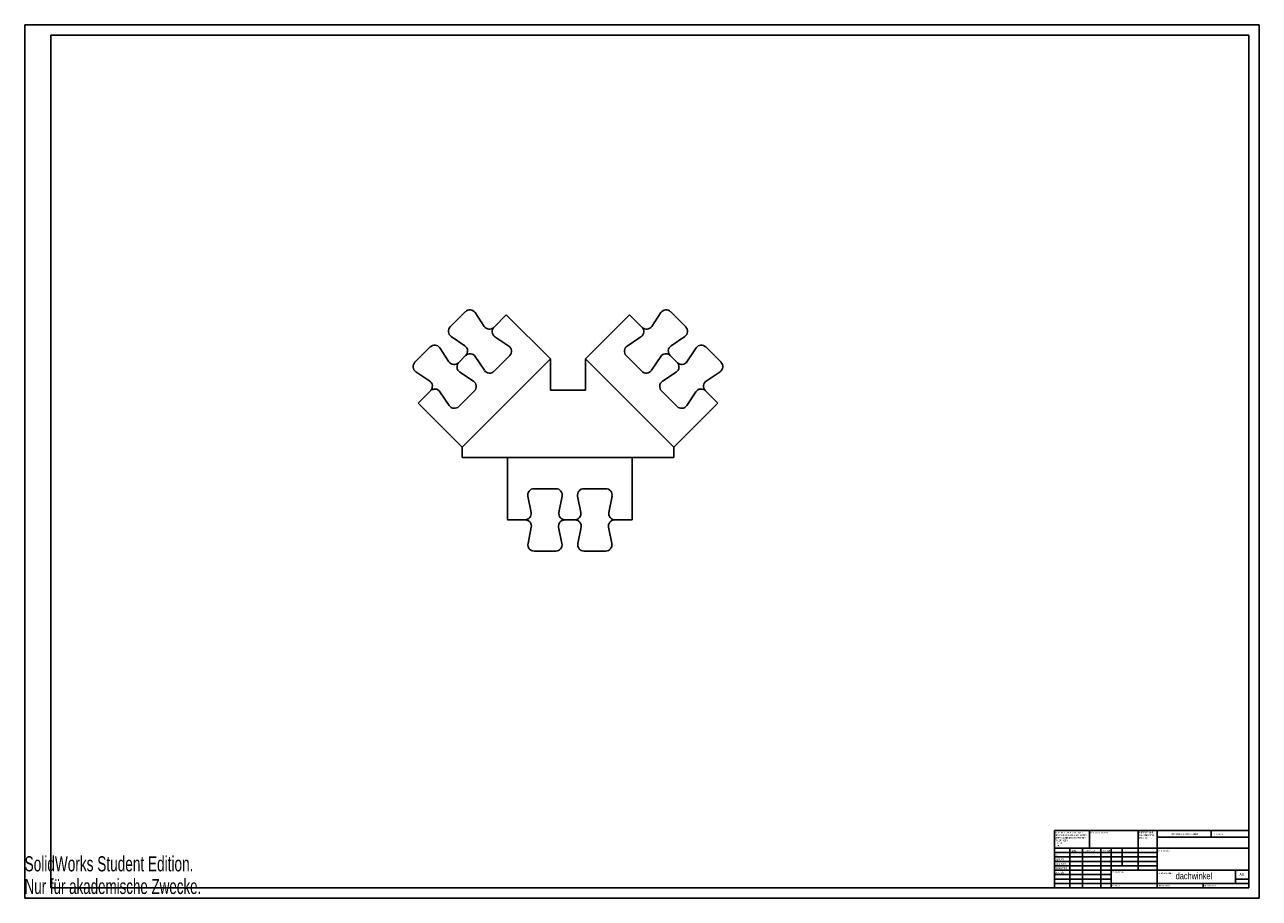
# Model space of a CAD drawing. Extents: x 0 to 1189, y 0 to 841.
import ezdxf
from ezdxf.enums import TextEntityAlignment as Align

# ---------------------------------------------------------------- set-up
doc = ezdxf.new("R2010")
doc.units = 0
doc.layers.get('0').update_dxf_attribs({"linetype": 'CONTINUOUS'})

# ---------------------------------------------------------------- blocks, each defined once
blk = doc.blocks.new('SW_NOTE_0')
at = {"color": 0, "linetype": 'CONTINUOUS'}
for s, width, p in [('ENTGRATEN UND ', 0.65, (0, 0)), ('SCHARFE KANTEN ', 0.653333, (0, -2.5)), ('BRECHEN', 0.7, (0, -5))]:
    blk.add_text(s, height=1.5, dxfattribs=dict(at, width=width)).set_placement(p, align=Align.BOTTOM_LEFT)
blk = doc.blocks.new('SW_NOTE_1')
at = {"color": 0, "linetype": 'CONTINUOUS'}
for s, width, p in [('WENN NICHT ANDERS DEFINIERT:', 0.6625, (0, 0)), ('TOLERANZEN:', 0.7, (0, -7.5)), ('BEMASSUNGEN SIND IN MILLIMETER', 0.665, (0, -2.5)), ('OBERFLÄCHENBESCHAFFENHEIT:', 0.7, (0, -5)), ('   WINKEL:', 0.595, (0, -12.5)), ('   LINEAR:', 0.595, (0, -10))]:
    blk.add_text(s, height=1.5, dxfattribs=dict(at, width=width)).set_placement(p, align=Align.BOTTOM_LEFT)

msp = doc.modelspace()

# ---------------------------------------------------------------- linework, layer by layer
at = {"color": 7, "linetype": 'CONTINUOUS'}
for p, q in [((0.1, 0.2), (0.1, 841.2)), ((0.1, 841.2), (1189.1, 841.2)), ((1189.1, 0.2), (1189.1, 841.2)), ((25.1, 10.2), (25.1, 831.2)), ((25.1, 831.2), (1179.1, 831.2)), ((1179.1, 10.2), (1179.1, 831.2)), ((424.6, 565), (409.8, 550.2)), ((442.6, 550.8), (433.8, 564)), ((452.1, 550), (463.9, 561.8)), ((506.3, 519.4), (463.9, 561.8)), ((582.7, 561.8), (540.3, 519.4)), ((582.7, 561.8), (594.5, 550)), ((612.8, 564), (603.9, 550.8)), ((636.8, 550.2), (622, 565)), ((410.7, 541), (424, 532.1)), ((466.2, 531.9), (453, 540.8)), ((593.6, 540.8), (580.3, 531.9)), ((622.6, 532.1), (635.8, 541)), ((390.6, 531), (375.9, 516.3)), ((408.7, 516.8), (399.9, 530.1)), ((646.7, 530.1), (637.9, 516.8)), ((670.7, 516.3), (655.9, 531)), ((418.1, 516.1), (424.7, 522.7)), ((506.3, 519.4), (421.4, 434.5)), ((434, 521.8), (442.8, 508.5)), ((452.1, 507.6), (467.2, 522.7)), ((506.3, 489.4), (506.3, 519.4)), ((540.3, 519.4), (540.3, 489.4)), ((625.1, 434.5), (540.3, 519.4)), ((579.4, 522.7), (594.5, 507.6)), ((603.7, 508.5), (612.6, 521.8)), ((621.8, 522.7), (628.4, 516.1)), ((376.8, 507), (390.1, 498.2)), ((432.3, 498), (419, 506.8)), ((627.5, 506.8), (614.3, 498)), ((656.5, 498.2), (669.8, 507)), ((379, 477), (390.8, 488.8)), ((400, 487.8), (408.9, 474.6)), ((418.1, 473.7), (433.2, 488.8)), ((540.3, 489.4), (506.3, 489.4)), ((613.3, 488.8), (628.4, 473.7)), ((637.7, 474.6), (646.5, 487.8)), ((655.8, 488.8), (667.6, 477)), ((379, 477), (421.4, 434.5)), ((625.1, 434.5), (667.6, 477)), ((421.4, 434.5), (421.4, 424.5)), ((625.1, 424.5), (625.1, 434.5)), ((421.4, 424.5), (625.1, 424.5)), ((465.1, 424.5), (465.1, 364.5)), ((585.1, 424.5), (465.1, 424.5)), ((585.1, 364.5), (585.1, 424.5)), ((511.8, 394.5), (490.5, 394.5)), ((559.8, 394.5), (538.5, 394.5)), ((484.6, 387.4), (487.7, 371.7)), ((514.6, 371.7), (517.7, 387.4)), ((532.6, 387.4), (535.7, 371.7)), ((562.6, 371.7), (565.7, 387.4)), ((481.8, 364.5), (465.1, 364.5)), ((487.9, 357.4), (484.8, 341.7)), ((517.4, 341.7), (514.3, 357.4)), ((529.8, 364.5), (520.5, 364.5)), ((535.9, 357.4), (532.8, 341.7)), ((565.4, 341.7), (562.3, 357.4)), ((585.1, 364.5), (568.5, 364.5)), ((490.7, 334.5), (511.6, 334.5)), ((538.7, 334.5), (559.6, 334.5)), ((991.9, 65.5), (1179.1, 65.5)), ((991.9, 65.5), (991.9, 10.2)), ((1025.7, 48.5), (1025.7, 65.5)), ((1072.5, 65.5), (1072.5, 27.2)), ((1090.7, 65.5), (1090.7, 10.2)), ((1142.7, 59.1), (1142.7, 65.5)), ((1179.1, 65.5), (1179.1, 10.2)), ((1179.1, 48.5), (991.9, 48.5)), ((1006.6, 48.5), (1006.6, 10.2)), ((1018.9, 48.5), (1018.9, 10.2)), ((1036.3, 48.5), (1036.3, 10.2)), ((1046.5, 10.2), (1046.5, 48.5)), ((1056.9, 31.5), (1056.9, 48.5)), ((1179.1, 59.1), (1090.7, 59.1)), ((1090.7, 44.2), (991.9, 44.2)), ((1090.7, 40), (991.9, 40)), ((1090.7, 35.7), (991.9, 35.7)), ((1090.7, 31.5), (991.9, 31.5)), ((1046.5, 27.2), (991.9, 27.2)), ((1046.5, 27.2), (1179.1, 27.2)), ((1166.1, 14.5), (1166.1, 27.2)), ((1046.5, 23), (991.9, 23)), ((1046.5, 18.7), (991.9, 18.7)), ((991.9, 14.5), (1179.1, 14.5)), ((1134.9, 10.2), (1134.9, 14.5)), ((1179.1, 18.7), (1166.1, 18.7)), ((0.1, 0.2), (1189.1, 0.2)), ((25.1, 10.2), (1179.1, 10.2))]:
    msp.add_line(p, q, dxfattribs=at)
for centre, start, end in [((428.8, 560.7), 33.6901, 135), ((617.8, 560.7), 45, 146.3099), ((414.1, 546), 135, 236.3099), ((447.6, 554.1), 213.6901, 315), ((456.3, 545.8), 135, 236.3099), ((590.3, 545.8), 303.6901, 45), ((598.9, 554.1), 225, 326.3099), ((632.5, 546), 303.6901, 45), ((394.9, 526.8), 33.6901, 135), ((420.7, 527.1), 315, 56.3099), ((429, 518.5), 33.6901, 135), ((462.9, 526.9), 315, 56.3099), ((583.6, 526.9), 123.6901, 225), ((617.6, 518.5), 45, 146.3099), ((625.9, 527.1), 123.6901, 225), ((651.7, 526.8), 45, 146.3099), ((380.1, 512), 135, 236.3099), ((413.7, 520.1), 213.6901, 315), ((422.4, 511.8), 135, 236.3099), ((624.2, 511.8), 303.6901, 45), ((632.9, 520.1), 225, 326.3099), ((666.4, 512), 303.6901, 45), ((447.8, 511.8), 213.6901, 315), ((598.7, 511.8), 225, 326.3099), ((386.7, 493.2), 315, 56.3099), ((395, 484.5), 33.6901, 135), ((429, 493), 315, 56.3099), ((617.6, 493), 123.6901, 225), ((651.5, 484.5), 45, 146.3099), ((659.8, 493.2), 123.6901, 225), ((413.9, 477.9), 213.6901, 315), ((632.7, 477.9), 225, 326.3099), ((490.5, 388.5), 90, 191.3099), ((511.8, 388.5), 348.6901, 90), ((538.5, 388.5), 90, 191.3099), ((559.8, 388.5), 348.6901, 90), ((481.8, 370.5), 270, 11.3099), ((520.5, 370.5), 168.6901, 270), ((529.8, 370.5), 270, 11.3099), ((568.5, 370.5), 168.6901, 270), ((482.1, 358.5), 348.6901, 90), ((520.2, 358.5), 90, 191.3099), ((530.1, 358.5), 348.6901, 90), ((568.2, 358.5), 90, 191.3099), ((490.7, 340.5), 168.6901, 270), ((511.6, 340.5), 270, 11.3099), ((538.7, 340.5), 168.6901, 270), ((559.6, 340.5), 270, 11.3099)]:
    msp.add_arc(centre, 6, start, end, dxfattribs=at)

# ---------------------------------------------------------------- block references
for name, p in [('SW_NOTE_1', (992.5, 62.2)), ('SW_NOTE_0', (1073.2, 62.3))]:
    msp.add_blockref(name, p, dxfattribs=at)

# ---------------------------------------------------------------- texts
for s, height, width, p in [('OBERFLÄCHENGÜTE:', 1.5, 0.7, (1026.3, 62.2)), ('ZEICHNUNG NICHT SKALIEREN', 1.5, 0.672, (1104.5, 60.8)), ('REVISION', 1.5, 0.7, (1145.2, 60.6)), ('SolidWorks Student Edition.', 14.549, 0.674074, (0, 21.8)), ('GEZ.', 1.5, 0.7, (992.1, 40.7)), ('GEPRÜFT', 1.5, 0.7, (992.3, 36.4)), ('NAME', 1.5, 0.7, (1008.1, 44.8)), ('SIGNATUR', 1.5, 0.7, (1021.9, 44.8)), ('DATUM', 1.5, 0.7, (1039.1, 44.9)), ('BENENNUNG:', 1.5, 0.7, (1091.8, 44.6)), ('GENEHMIGT', 1.5, 0.7, (992.3, 32.3)), ('PRODUKTION', 1.5, 0.7, (992.3, 28)), ('QUALITÄT', 1.5, 0.7, (992.5, 23.6)), ('WERKSTOFF:', 1.5, 0.7, (1047.5, 24.3)), ('ZEICHNUNGNR.', 1.5, 0.7, (1092, 23.1)), ('dachwinkel', 6.35, 0.7, (1108.5, 16.7)), ('A0', 2.91, 0.7, (1170, 20.8)), ('Nur für akademische Zwecke.', 14.549, 0.661111, (0, 0)), ('GEWICHT: ', 1.5, 0.7, (1047.5, 11.2)), ('MASSSTAB:2:1', 1.5, 0.7, (1092, 11.2)), ('BLATT 1 VON 1', 1.5, 0.619231, (1136.4, 11.2))]:
    msp.add_text(s, height=height, dxfattribs=dict(at, width=width)).set_placement(p, align=Align.BOTTOM_LEFT)

doc.saveas('drawing.dxf')
